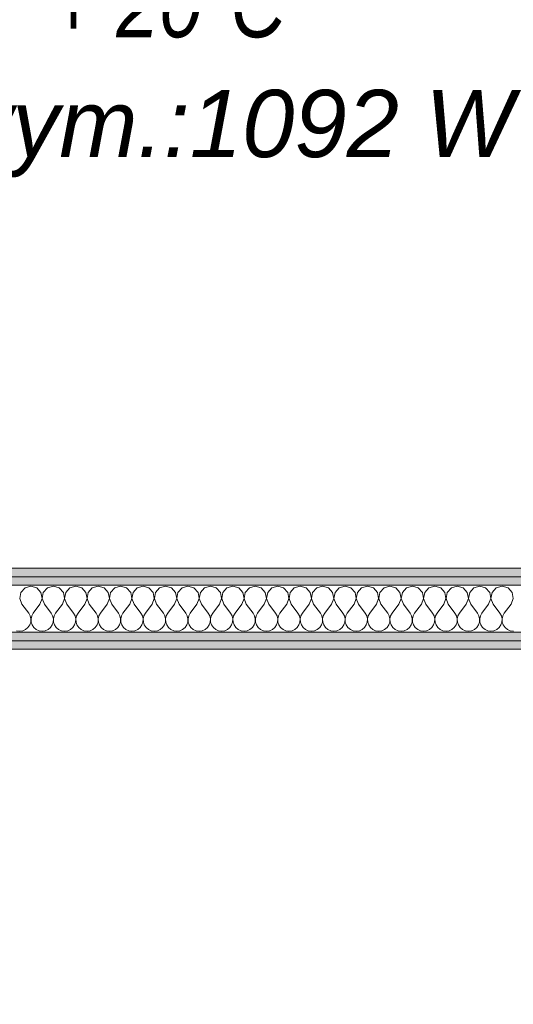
# Model space of a CAD drawing. Header units: millimetres. Extents: x 172139 to 266886, y 89525 to 138225.
# Tile 63 of 72: x 213133 to 213867, y 116559 to 118022. Entities that reach past the tile are written whole.
import ezdxf

# ---------------------------------------------------------------- set-up
doc = ezdxf.new("R2010")
doc.units = ezdxf.units.MM
doc.header["$MEASUREMENT"] = 0
for name, color, linetype, lineweight in [('CO TRASA MODERNIZACJA.O.-TRASA_MODERNIZACJA_Nr_pióra__1', 7, 'Continuous', 13), ('ROZBUDOWA_NOWE_DZIAŁOWE_Nr_pióra__47', 7, 'Continuous', 15), ('STREFA_NOWE_POM_Nr_pióra__121', 255, 'Continuous', 0)]:
    doc.layers.add(name, color=color, linetype=linetype, lineweight=lineweight)
doc.layers.add('ROZBUDOWA_NOWE_DZIAŁOWE', color=7, linetype='Continuous')
for name, color, linetype, lineweight, true_color in [('ROZBUDOWA_NOWE_DZIAŁOWE_Nr_pióra__24', 7, 'Continuous', 15, 0x029e21), ('ROZBUDOWA_NOWE_DZIAŁOWE_Nr_pióra__4', 7, 'Continuous', 13, 0x029e21), ('ROZBUDOWA_NOWE_DZIAŁOWE_Nr_pióra__67', 7, 'Continuous', 13, 0x6a6a6a)]:
    doc.layers.add(name, color=color, linetype=linetype, lineweight=lineweight, true_color=true_color)
doc.styles.add('GENERATED_STYLE_3', font='txt')
pattern_1 = [(0, (0, 0), (0, 37.5), [0, -37.5])]

# ---------------------------------------------------------------- blocks, each defined once
blk = doc.blocks.new('*X465')
at = {"layer": 'ROZBUDOWA_NOWE_DZIAŁOWE_Nr_pióra__4', "linetype": 'Continuous'}
for p, q in [((213141.2, 117177.6), (213135.1, 117170.9)), ((213150, 117180.1), (213141.2, 117177.6)), ((213158.8, 117177.6), (213150, 117180.1)), ((213164.9, 117170.9), (213158.8, 117177.6)), ((213174.6, 117177.6), (213168.4, 117170.9)), ((213183.3, 117180.1), (213174.6, 117177.6)), ((213192.1, 117177.6), (213183.3, 117180.1)), ((213198.2, 117170.9), (213192.1, 117177.6)), ((213207.9, 117177.6), (213201.8, 117170.9)), ((213216.7, 117180.1), (213207.9, 117177.6)), ((213225.4, 117177.6), (213216.7, 117180.1)), ((213231.6, 117170.9), (213225.4, 117177.6)), ((213241.2, 117177.6), (213235.1, 117170.9)), ((213250, 117180.1), (213241.2, 117177.6)), ((213258.8, 117177.6), (213250, 117180.1)), ((213264.9, 117170.9), (213258.8, 117177.6)), ((213274.6, 117177.6), (213268.4, 117170.9)), ((213283.3, 117180.1), (213274.6, 117177.6)), ((213292.1, 117177.6), (213283.3, 117180.1)), ((213298.2, 117170.9), (213292.1, 117177.6)), ((213307.9, 117177.6), (213301.8, 117170.9)), ((213316.7, 117180.1), (213307.9, 117177.6)), ((213325.4, 117177.6), (213316.7, 117180.1)), ((213331.6, 117170.9), (213325.4, 117177.6)), ((213341.2, 117177.6), (213335.1, 117170.9)), ((213350, 117180.1), (213341.2, 117177.6)), ((213358.8, 117177.6), (213350, 117180.1)), ((213364.9, 117170.9), (213358.8, 117177.6)), ((213374.6, 117177.6), (213368.4, 117170.9)), ((213383.3, 117180.1), (213374.6, 117177.6)), ((213392.1, 117177.6), (213383.3, 117180.1)), ((213398.2, 117170.9), (213392.1, 117177.6)), ((213407.9, 117177.6), (213401.8, 117170.9)), ((213416.7, 117180.1), (213407.9, 117177.6)), ((213425.4, 117177.6), (213416.7, 117180.1)), ((213431.6, 117170.9), (213425.4, 117177.6)), ((213441.2, 117177.6), (213435.1, 117170.9)), ((213450, 117180.1), (213441.2, 117177.6)), ((213458.8, 117177.6), (213450, 117180.1)), ((213464.9, 117170.9), (213458.8, 117177.6)), ((213474.6, 117177.6), (213468.4, 117170.9)), ((213483.3, 117180.1), (213474.6, 117177.6)), ((213492.1, 117177.6), (213483.3, 117180.1)), ((213498.2, 117170.9), (213492.1, 117177.6)), ((213507.9, 117177.6), (213501.8, 117170.9)), ((213516.7, 117180.1), (213507.9, 117177.6)), ((213525.4, 117177.6), (213516.7, 117180.1)), ((213531.6, 117170.9), (213525.4, 117177.6)), ((213541.2, 117177.6), (213535.1, 117170.9)), ((213550, 117180.1), (213541.2, 117177.6)), ((213558.8, 117177.6), (213550, 117180.1)), ((213564.9, 117170.9), (213558.8, 117177.6)), ((213574.6, 117177.6), (213568.4, 117170.9)), ((213583.3, 117180.1), (213574.6, 117177.6)), ((213592.1, 117177.6), (213583.3, 117180.1)), ((213598.2, 117170.9), (213592.1, 117177.6)), ((213607.9, 117177.6), (213601.8, 117170.9)), ((213616.7, 117180.1), (213607.9, 117177.6)), ((213625.4, 117177.6), (213616.7, 117180.1)), ((213631.6, 117170.9), (213625.4, 117177.6)), ((213641.2, 117177.6), (213635.1, 117170.9)), ((213650, 117180.1), (213641.2, 117177.6)), ((213658.8, 117177.6), (213650, 117180.1)), ((213664.9, 117170.9), (213658.8, 117177.6)), ((213674.6, 117177.6), (213668.4, 117170.9)), ((213683.3, 117180.1), (213674.6, 117177.6)), ((213692.1, 117177.6), (213683.3, 117180.1)), ((213698.2, 117170.9), (213692.1, 117177.6)), ((213707.9, 117177.6), (213701.8, 117170.9)), ((213716.7, 117180.1), (213707.9, 117177.6)), ((213725.4, 117177.6), (213716.7, 117180.1)), ((213731.6, 117170.9), (213725.4, 117177.6)), ((213741.2, 117177.6), (213735.1, 117170.9)), ((213750, 117180.1), (213741.2, 117177.6)), ((213758.8, 117177.6), (213750, 117180.1)), ((213764.9, 117170.9), (213758.8, 117177.6)), ((213774.6, 117177.6), (213768.4, 117170.9)), ((213783.3, 117180.1), (213774.6, 117177.6)), ((213792.1, 117177.6), (213783.3, 117180.1)), ((213798.2, 117170.9), (213792.1, 117177.6)), ((213807.9, 117177.6), (213801.8, 117170.9)), ((213816.7, 117180.1), (213807.9, 117177.6)), ((213825.4, 117177.6), (213816.7, 117180.1)), ((213831.6, 117170.9), (213825.4, 117177.6)), ((213841.2, 117177.6), (213835.1, 117170.9)), ((213850, 117180.1), (213841.2, 117177.6)), ((213858.8, 117177.6), (213850, 117180.1)), ((213864.9, 117170.9), (213858.8, 117177.6)), ((213135.1, 117170.9), (213133.4, 117161.9)), ((213133.4, 117161.9), (213136.7, 117153.4)), ((213163.3, 117153.4), (213166.6, 117161.9)), ((213166.6, 117161.9), (213164.9, 117170.9)), ((213168.4, 117170.9), (213166.7, 117161.9)), ((213166.7, 117161.9), (213170, 117153.4)), ((213196.7, 117153.4), (213199.9, 117161.9)), ((213199.9, 117161.9), (213198.2, 117170.9)), ((213201.8, 117170.9), (213200.1, 117161.9)), ((213200.1, 117161.9), (213203.3, 117153.4)), ((213230, 117153.4), (213233.3, 117161.9)), ((213233.3, 117161.9), (213231.6, 117170.9)), ((213235.1, 117170.9), (213233.4, 117161.9)), ((213233.4, 117161.9), (213236.7, 117153.4)), ((213263.3, 117153.4), (213266.6, 117161.9)), ((213266.6, 117161.9), (213264.9, 117170.9)), ((213268.4, 117170.9), (213266.7, 117161.9)), ((213266.7, 117161.9), (213270, 117153.4)), ((213296.7, 117153.4), (213299.9, 117161.9)), ((213299.9, 117161.9), (213298.2, 117170.9)), ((213301.8, 117170.9), (213300.1, 117161.9)), ((213300.1, 117161.9), (213303.3, 117153.4)), ((213330, 117153.4), (213333.3, 117161.9)), ((213333.3, 117161.9), (213331.6, 117170.9)), ((213335.1, 117170.9), (213333.4, 117161.9)), ((213333.4, 117161.9), (213336.7, 117153.4)), ((213363.3, 117153.4), (213366.6, 117161.9)), ((213366.6, 117161.9), (213364.9, 117170.9)), ((213368.4, 117170.9), (213366.7, 117161.9)), ((213366.7, 117161.9), (213370, 117153.4)), ((213396.7, 117153.4), (213399.9, 117161.9)), ((213399.9, 117161.9), (213398.2, 117170.9)), ((213401.8, 117170.9), (213400.1, 117161.9)), ((213400.1, 117161.9), (213403.3, 117153.4)), ((213430, 117153.4), (213433.3, 117161.9)), ((213433.3, 117161.9), (213431.6, 117170.9)), ((213435.1, 117170.9), (213433.4, 117161.9)), ((213433.4, 117161.9), (213436.7, 117153.4)), ((213463.3, 117153.4), (213466.6, 117161.9)), ((213466.6, 117161.9), (213464.9, 117170.9)), ((213468.4, 117170.9), (213466.7, 117161.9)), ((213466.7, 117161.9), (213470, 117153.4)), ((213496.7, 117153.4), (213499.9, 117161.9)), ((213499.9, 117161.9), (213498.2, 117170.9)), ((213501.8, 117170.9), (213500.1, 117161.9)), ((213500.1, 117161.9), (213503.3, 117153.4)), ((213530, 117153.4), (213533.3, 117161.9)), ((213533.3, 117161.9), (213531.6, 117170.9)), ((213535.1, 117170.9), (213533.4, 117161.9)), ((213533.4, 117161.9), (213536.7, 117153.4)), ((213563.3, 117153.4), (213566.6, 117161.9)), ((213566.6, 117161.9), (213564.9, 117170.9)), ((213568.4, 117170.9), (213566.7, 117161.9)), ((213566.7, 117161.9), (213570, 117153.4)), ((213596.7, 117153.4), (213599.9, 117161.9)), ((213599.9, 117161.9), (213598.2, 117170.9)), ((213601.8, 117170.9), (213600.1, 117161.9)), ((213600.1, 117161.9), (213603.3, 117153.4)), ((213630, 117153.4), (213633.3, 117161.9)), ((213633.3, 117161.9), (213631.6, 117170.9)), ((213635.1, 117170.9), (213633.4, 117161.9)), ((213633.4, 117161.9), (213636.7, 117153.4)), ((213663.3, 117153.4), (213666.6, 117161.9)), ((213666.6, 117161.9), (213664.9, 117170.9)), ((213668.4, 117170.9), (213666.7, 117161.9)), ((213666.7, 117161.9), (213670, 117153.4)), ((213696.7, 117153.4), (213699.9, 117161.9)), ((213699.9, 117161.9), (213698.2, 117170.9)), ((213701.8, 117170.9), (213700.1, 117161.9)), ((213700.1, 117161.9), (213703.3, 117153.4)), ((213730, 117153.4), (213733.3, 117161.9)), ((213733.3, 117161.9), (213731.6, 117170.9)), ((213735.1, 117170.9), (213733.4, 117161.9)), ((213733.4, 117161.9), (213736.7, 117153.4)), ((213763.3, 117153.4), (213766.6, 117161.9)), ((213766.6, 117161.9), (213764.9, 117170.9)), ((213768.4, 117170.9), (213766.7, 117161.9)), ((213766.7, 117161.9), (213770, 117153.4)), ((213796.7, 117153.4), (213799.9, 117161.9)), ((213799.9, 117161.9), (213798.2, 117170.9)), ((213801.8, 117170.9), (213800.1, 117161.9)), ((213800.1, 117161.9), (213803.3, 117153.4)), ((213830, 117153.4), (213833.3, 117161.9)), ((213833.3, 117161.9), (213831.6, 117170.9)), ((213835.1, 117170.9), (213833.4, 117161.9)), ((213833.4, 117161.9), (213836.7, 117153.4)), ((213863.3, 117153.4), (213866.6, 117161.9)), ((213866.6, 117161.9), (213864.9, 117170.9)), ((213136.7, 117153.4), (213146.7, 117140.1)), ((213163.3, 117153.4), (213153.3, 117140.1)), ((213170, 117153.4), (213180, 117140.1)), ((213196.7, 117153.4), (213186.7, 117140.1)), ((213203.3, 117153.4), (213213.3, 117140.1)), ((213230, 117153.4), (213220, 117140.1)), ((213236.7, 117153.4), (213246.7, 117140.1)), ((213263.3, 117153.4), (213253.3, 117140.1)), ((213270, 117153.4), (213280, 117140.1)), ((213296.7, 117153.4), (213286.7, 117140.1)), ((213303.3, 117153.4), (213313.3, 117140.1)), ((213330, 117153.4), (213320, 117140.1)), ((213336.7, 117153.4), (213346.7, 117140.1)), ((213363.3, 117153.4), (213353.3, 117140.1)), ((213370, 117153.4), (213380, 117140.1)), ((213396.7, 117153.4), (213386.7, 117140.1)), ((213403.3, 117153.4), (213413.3, 117140.1)), ((213430, 117153.4), (213420, 117140.1)), ((213436.7, 117153.4), (213446.7, 117140.1)), ((213463.3, 117153.4), (213453.3, 117140.1)), ((213470, 117153.4), (213480, 117140.1)), ((213496.7, 117153.4), (213486.7, 117140.1)), ((213503.3, 117153.4), (213513.3, 117140.1)), ((213530, 117153.4), (213520, 117140.1)), ((213536.7, 117153.4), (213546.7, 117140.1)), ((213563.3, 117153.4), (213553.3, 117140.1)), ((213570, 117153.4), (213580, 117140.1)), ((213596.7, 117153.4), (213586.7, 117140.1)), ((213603.3, 117153.4), (213613.3, 117140.1)), ((213630, 117153.4), (213620, 117140.1)), ((213636.7, 117153.4), (213646.7, 117140.1)), ((213663.3, 117153.4), (213653.3, 117140.1)), ((213670, 117153.4), (213680, 117140.1)), ((213696.7, 117153.4), (213686.7, 117140.1)), ((213703.3, 117153.4), (213713.3, 117140.1)), ((213730, 117153.4), (213720, 117140.1)), ((213736.7, 117153.4), (213746.7, 117140.1)), ((213763.3, 117153.4), (213753.3, 117140.1)), ((213770, 117153.4), (213780, 117140.1)), ((213796.7, 117153.4), (213786.7, 117140.1)), ((213803.3, 117153.4), (213813.3, 117140.1)), ((213830, 117153.4), (213820, 117140.1)), ((213836.7, 117153.4), (213846.7, 117140.1)), ((213863.3, 117153.4), (213853.3, 117140.1)), ((213148.9, 117136.1), (213146.7, 117140.1)), ((213149.9, 117131.6), (213148.9, 117136.1)), ((213149.7, 117127), (213149.9, 117131.6)), ((213151.1, 117136.1), (213150.1, 117131.6)), ((213150.1, 117131.6), (213150.3, 117127)), ((213153.3, 117140.1), (213151.1, 117136.1)), ((213182.2, 117136.1), (213180, 117140.1)), ((213183.3, 117131.6), (213182.2, 117136.1)), ((213183, 117127), (213183.3, 117131.6)), ((213184.4, 117136.1), (213183.4, 117131.6)), ((213183.4, 117131.6), (213183.6, 117127)), ((213186.7, 117140.1), (213184.4, 117136.1)), ((213215.6, 117136.1), (213213.3, 117140.1)), ((213216.6, 117131.6), (213215.6, 117136.1)), ((213216.4, 117127), (213216.6, 117131.6)), ((213217.8, 117136.1), (213216.7, 117131.6)), ((213216.7, 117131.6), (213217, 117127)), ((213220, 117140.1), (213217.8, 117136.1)), ((213248.9, 117136.1), (213246.7, 117140.1)), ((213249.9, 117131.6), (213248.9, 117136.1)), ((213249.7, 117127), (213249.9, 117131.6)), ((213251.1, 117136.1), (213250.1, 117131.6)), ((213250.1, 117131.6), (213250.3, 117127)), ((213253.3, 117140.1), (213251.1, 117136.1)), ((213282.2, 117136.1), (213280, 117140.1)), ((213283.3, 117131.6), (213282.2, 117136.1)), ((213283, 117127), (213283.3, 117131.6)), ((213284.4, 117136.1), (213283.4, 117131.6)), ((213283.4, 117131.6), (213283.6, 117127)), ((213286.7, 117140.1), (213284.4, 117136.1)), ((213315.6, 117136.1), (213313.3, 117140.1)), ((213316.6, 117131.6), (213315.6, 117136.1)), ((213316.4, 117127), (213316.6, 117131.6)), ((213317.8, 117136.1), (213316.7, 117131.6)), ((213316.7, 117131.6), (213317, 117127)), ((213320, 117140.1), (213317.8, 117136.1)), ((213348.9, 117136.1), (213346.7, 117140.1)), ((213349.9, 117131.6), (213348.9, 117136.1)), ((213349.7, 117127), (213349.9, 117131.6)), ((213351.1, 117136.1), (213350.1, 117131.6)), ((213350.1, 117131.6), (213350.3, 117127)), ((213353.3, 117140.1), (213351.1, 117136.1)), ((213382.2, 117136.1), (213380, 117140.1)), ((213383.3, 117131.6), (213382.2, 117136.1)), ((213383, 117127), (213383.3, 117131.6)), ((213384.4, 117136.1), (213383.4, 117131.6)), ((213383.4, 117131.6), (213383.6, 117127)), ((213386.7, 117140.1), (213384.4, 117136.1)), ((213415.6, 117136.1), (213413.3, 117140.1)), ((213416.6, 117131.6), (213415.6, 117136.1)), ((213416.4, 117127), (213416.6, 117131.6)), ((213417.8, 117136.1), (213416.7, 117131.6)), ((213416.7, 117131.6), (213417, 117127)), ((213420, 117140.1), (213417.8, 117136.1)), ((213448.9, 117136.1), (213446.7, 117140.1)), ((213449.9, 117131.6), (213448.9, 117136.1)), ((213449.7, 117127), (213449.9, 117131.6)), ((213451.1, 117136.1), (213450.1, 117131.6)), ((213450.1, 117131.6), (213450.3, 117127)), ((213453.3, 117140.1), (213451.1, 117136.1)), ((213482.2, 117136.1), (213480, 117140.1)), ((213483.3, 117131.6), (213482.2, 117136.1)), ((213483, 117127), (213483.3, 117131.6)), ((213484.4, 117136.1), (213483.4, 117131.6)), ((213483.4, 117131.6), (213483.6, 117127)), ((213486.7, 117140.1), (213484.4, 117136.1)), ((213515.6, 117136.1), (213513.3, 117140.1)), ((213516.6, 117131.6), (213515.6, 117136.1)), ((213516.4, 117127), (213516.6, 117131.6)), ((213517.8, 117136.1), (213516.7, 117131.6)), ((213516.7, 117131.6), (213517, 117127)), ((213520, 117140.1), (213517.8, 117136.1)), ((213548.9, 117136.1), (213546.7, 117140.1)), ((213549.9, 117131.6), (213548.9, 117136.1)), ((213549.7, 117127), (213549.9, 117131.6)), ((213551.1, 117136.1), (213550.1, 117131.6)), ((213550.1, 117131.6), (213550.3, 117127)), ((213553.3, 117140.1), (213551.1, 117136.1)), ((213582.2, 117136.1), (213580, 117140.1)), ((213583.3, 117131.6), (213582.2, 117136.1)), ((213583, 117127), (213583.3, 117131.6)), ((213584.4, 117136.1), (213583.4, 117131.6)), ((213583.4, 117131.6), (213583.6, 117127)), ((213586.7, 117140.1), (213584.4, 117136.1)), ((213615.6, 117136.1), (213613.3, 117140.1)), ((213616.6, 117131.6), (213615.6, 117136.1)), ((213616.4, 117127), (213616.6, 117131.6)), ((213617.8, 117136.1), (213616.7, 117131.6)), ((213616.7, 117131.6), (213617, 117127)), ((213620, 117140.1), (213617.8, 117136.1)), ((213648.9, 117136.1), (213646.7, 117140.1)), ((213649.9, 117131.6), (213648.9, 117136.1)), ((213649.7, 117127), (213649.9, 117131.6)), ((213651.1, 117136.1), (213650.1, 117131.6)), ((213650.1, 117131.6), (213650.3, 117127)), ((213653.3, 117140.1), (213651.1, 117136.1)), ((213682.2, 117136.1), (213680, 117140.1)), ((213683.3, 117131.6), (213682.2, 117136.1)), ((213683, 117127), (213683.3, 117131.6)), ((213684.4, 117136.1), (213683.4, 117131.6)), ((213683.4, 117131.6), (213683.6, 117127)), ((213686.7, 117140.1), (213684.4, 117136.1)), ((213715.6, 117136.1), (213713.3, 117140.1)), ((213716.6, 117131.6), (213715.6, 117136.1)), ((213716.4, 117127), (213716.6, 117131.6)), ((213717.8, 117136.1), (213716.7, 117131.6)), ((213716.7, 117131.6), (213717, 117127)), ((213720, 117140.1), (213717.8, 117136.1)), ((213748.9, 117136.1), (213746.7, 117140.1)), ((213749.9, 117131.6), (213748.9, 117136.1)), ((213749.7, 117127), (213749.9, 117131.6)), ((213751.1, 117136.1), (213750.1, 117131.6)), ((213750.1, 117131.6), (213750.3, 117127)), ((213753.3, 117140.1), (213751.1, 117136.1)), ((213782.2, 117136.1), (213780, 117140.1)), ((213783.3, 117131.6), (213782.2, 117136.1)), ((213783, 117127), (213783.3, 117131.6)), ((213784.4, 117136.1), (213783.4, 117131.6)), ((213783.4, 117131.6), (213783.6, 117127)), ((213786.7, 117140.1), (213784.4, 117136.1)), ((213815.6, 117136.1), (213813.3, 117140.1)), ((213816.6, 117131.6), (213815.6, 117136.1)), ((213816.4, 117127), (213816.6, 117131.6)), ((213817.8, 117136.1), (213816.7, 117131.6)), ((213816.7, 117131.6), (213817, 117127)), ((213820, 117140.1), (213817.8, 117136.1)), ((213848.9, 117136.1), (213846.7, 117140.1)), ((213849.9, 117131.6), (213848.9, 117136.1)), ((213849.7, 117127), (213849.9, 117131.6)), ((213851.1, 117136.1), (213850.1, 117131.6)), ((213850.1, 117131.6), (213850.3, 117127)), ((213853.3, 117140.1), (213851.1, 117136.1)), ((213137.9, 117114.1), (213142.1, 117115.9)), ((213142.1, 117115.9), (213145.6, 117118.9)), ((213145.6, 117118.9), (213148.2, 117122.6)), ((213148.2, 117122.6), (213149.7, 117127)), ((213150.3, 117127), (213151.8, 117122.6)), ((213151.8, 117122.6), (213154.4, 117118.9)), ((213154.4, 117118.9), (213157.9, 117115.9)), ((213157.9, 117115.9), (213162.1, 117114.1)), ((213171.2, 117114.1), (213175.4, 117115.9)), ((213175.4, 117115.9), (213179, 117118.9)), ((213179, 117118.9), (213181.6, 117122.6)), ((213181.6, 117122.6), (213183, 117127)), ((213183.6, 117127), (213185.1, 117122.6)), ((213185.1, 117122.6), (213187.7, 117118.9)), ((213187.7, 117118.9), (213191.2, 117115.9)), ((213191.2, 117115.9), (213195.4, 117114.1)), ((213204.6, 117114.1), (213208.8, 117115.9)), ((213208.8, 117115.9), (213212.3, 117118.9)), ((213212.3, 117118.9), (213214.9, 117122.6)), ((213214.9, 117122.6), (213216.4, 117127)), ((213217, 117127), (213218.4, 117122.6)), ((213218.4, 117122.6), (213221, 117118.9)), ((213221, 117118.9), (213224.6, 117115.9)), ((213224.6, 117115.9), (213228.8, 117114.1)), ((213237.9, 117114.1), (213242.1, 117115.9)), ((213242.1, 117115.9), (213245.6, 117118.9)), ((213245.6, 117118.9), (213248.2, 117122.6)), ((213248.2, 117122.6), (213249.7, 117127)), ((213250.3, 117127), (213251.8, 117122.6)), ((213251.8, 117122.6), (213254.4, 117118.9)), ((213254.4, 117118.9), (213257.9, 117115.9)), ((213257.9, 117115.9), (213262.1, 117114.1)), ((213271.2, 117114.1), (213275.4, 117115.9)), ((213275.4, 117115.9), (213279, 117118.9)), ((213279, 117118.9), (213281.6, 117122.6)), ((213281.6, 117122.6), (213283, 117127)), ((213283.6, 117127), (213285.1, 117122.6)), ((213285.1, 117122.6), (213287.7, 117118.9)), ((213287.7, 117118.9), (213291.2, 117115.9)), ((213291.2, 117115.9), (213295.4, 117114.1)), ((213304.6, 117114.1), (213308.8, 117115.9)), ((213308.8, 117115.9), (213312.3, 117118.9)), ((213312.3, 117118.9), (213314.9, 117122.6)), ((213314.9, 117122.6), (213316.4, 117127)), ((213317, 117127), (213318.4, 117122.6)), ((213318.4, 117122.6), (213321, 117118.9)), ((213321, 117118.9), (213324.6, 117115.9)), ((213324.6, 117115.9), (213328.8, 117114.1)), ((213337.9, 117114.1), (213342.1, 117115.9)), ((213342.1, 117115.9), (213345.6, 117118.9)), ((213345.6, 117118.9), (213348.2, 117122.6)), ((213348.2, 117122.6), (213349.7, 117127)), ((213350.3, 117127), (213351.8, 117122.6)), ((213351.8, 117122.6), (213354.4, 117118.9)), ((213354.4, 117118.9), (213357.9, 117115.9)), ((213357.9, 117115.9), (213362.1, 117114.1)), ((213371.2, 117114.1), (213375.4, 117115.9)), ((213375.4, 117115.9), (213379, 117118.9)), ((213379, 117118.9), (213381.6, 117122.6)), ((213381.6, 117122.6), (213383, 117127)), ((213383.6, 117127), (213385.1, 117122.6)), ((213385.1, 117122.6), (213387.7, 117118.9)), ((213387.7, 117118.9), (213391.2, 117115.9)), ((213391.2, 117115.9), (213395.4, 117114.1)), ((213404.6, 117114.1), (213408.8, 117115.9)), ((213408.8, 117115.9), (213412.3, 117118.9)), ((213412.3, 117118.9), (213414.9, 117122.6)), ((213414.9, 117122.6), (213416.4, 117127)), ((213417, 117127), (213418.4, 117122.6)), ((213418.4, 117122.6), (213421, 117118.9)), ((213421, 117118.9), (213424.6, 117115.9)), ((213424.6, 117115.9), (213428.8, 117114.1)), ((213437.9, 117114.1), (213442.1, 117115.9)), ((213442.1, 117115.9), (213445.6, 117118.9)), ((213445.6, 117118.9), (213448.2, 117122.6)), ((213448.2, 117122.6), (213449.7, 117127)), ((213450.3, 117127), (213451.8, 117122.6)), ((213451.8, 117122.6), (213454.4, 117118.9)), ((213454.4, 117118.9), (213457.9, 117115.9)), ((213457.9, 117115.9), (213462.1, 117114.1)), ((213471.2, 117114.1), (213475.4, 117115.9)), ((213475.4, 117115.9), (213479, 117118.9)), ((213479, 117118.9), (213481.6, 117122.6)), ((213481.6, 117122.6), (213483, 117127)), ((213483.6, 117127), (213485.1, 117122.6)), ((213485.1, 117122.6), (213487.7, 117118.9)), ((213487.7, 117118.9), (213491.2, 117115.9)), ((213491.2, 117115.9), (213495.4, 117114.1)), ((213504.6, 117114.1), (213508.8, 117115.9)), ((213508.8, 117115.9), (213512.3, 117118.9)), ((213512.3, 117118.9), (213514.9, 117122.6)), ((213514.9, 117122.6), (213516.4, 117127)), ((213517, 117127), (213518.4, 117122.6)), ((213518.4, 117122.6), (213521, 117118.9)), ((213521, 117118.9), (213524.6, 117115.9)), ((213524.6, 117115.9), (213528.8, 117114.1)), ((213537.9, 117114.1), (213542.1, 117115.9)), ((213542.1, 117115.9), (213545.6, 117118.9)), ((213545.6, 117118.9), (213548.2, 117122.6)), ((213548.2, 117122.6), (213549.7, 117127)), ((213550.3, 117127), (213551.8, 117122.6)), ((213551.8, 117122.6), (213554.4, 117118.9)), ((213554.4, 117118.9), (213557.9, 117115.9)), ((213557.9, 117115.9), (213562.1, 117114.1)), ((213571.2, 117114.1), (213575.4, 117115.9)), ((213575.4, 117115.9), (213579, 117118.9)), ((213579, 117118.9), (213581.6, 117122.6)), ((213581.6, 117122.6), (213583, 117127)), ((213583.6, 117127), (213585.1, 117122.6)), ((213585.1, 117122.6), (213587.7, 117118.9)), ((213587.7, 117118.9), (213591.2, 117115.9)), ((213591.2, 117115.9), (213595.4, 117114.1)), ((213604.6, 117114.1), (213608.8, 117115.9)), ((213608.8, 117115.9), (213612.3, 117118.9)), ((213612.3, 117118.9), (213614.9, 117122.6)), ((213614.9, 117122.6), (213616.4, 117127)), ((213617, 117127), (213618.4, 117122.6)), ((213618.4, 117122.6), (213621, 117118.9)), ((213621, 117118.9), (213624.6, 117115.9)), ((213624.6, 117115.9), (213628.8, 117114.1)), ((213637.9, 117114.1), (213642.1, 117115.9)), ((213642.1, 117115.9), (213645.6, 117118.9)), ((213645.6, 117118.9), (213648.2, 117122.6)), ((213648.2, 117122.6), (213649.7, 117127)), ((213650.3, 117127), (213651.8, 117122.6)), ((213651.8, 117122.6), (213654.4, 117118.9)), ((213654.4, 117118.9), (213657.9, 117115.9)), ((213657.9, 117115.9), (213662.1, 117114.1)), ((213671.2, 117114.1), (213675.4, 117115.9)), ((213675.4, 117115.9), (213679, 117118.9)), ((213679, 117118.9), (213681.6, 117122.6)), ((213681.6, 117122.6), (213683, 117127)), ((213683.6, 117127), (213685.1, 117122.6)), ((213685.1, 117122.6), (213687.7, 117118.9)), ((213687.7, 117118.9), (213691.2, 117115.9)), ((213691.2, 117115.9), (213695.4, 117114.1)), ((213704.6, 117114.1), (213708.8, 117115.9)), ((213708.8, 117115.9), (213712.3, 117118.9)), ((213712.3, 117118.9), (213714.9, 117122.6)), ((213714.9, 117122.6), (213716.4, 117127)), ((213717, 117127), (213718.4, 117122.6)), ((213718.4, 117122.6), (213721, 117118.9)), ((213721, 117118.9), (213724.6, 117115.9)), ((213724.6, 117115.9), (213728.8, 117114.1)), ((213737.9, 117114.1), (213742.1, 117115.9)), ((213742.1, 117115.9), (213745.6, 117118.9)), ((213745.6, 117118.9), (213748.2, 117122.6)), ((213748.2, 117122.6), (213749.7, 117127)), ((213750.3, 117127), (213751.8, 117122.6)), ((213751.8, 117122.6), (213754.4, 117118.9)), ((213754.4, 117118.9), (213757.9, 117115.9)), ((213757.9, 117115.9), (213762.1, 117114.1)), ((213771.2, 117114.1), (213775.4, 117115.9)), ((213775.4, 117115.9), (213779, 117118.9)), ((213779, 117118.9), (213781.6, 117122.6)), ((213781.6, 117122.6), (213783, 117127)), ((213783.6, 117127), (213785.1, 117122.6)), ((213785.1, 117122.6), (213787.7, 117118.9)), ((213787.7, 117118.9), (213791.2, 117115.9)), ((213791.2, 117115.9), (213795.4, 117114.1)), ((213804.6, 117114.1), (213808.8, 117115.9)), ((213808.8, 117115.9), (213812.3, 117118.9)), ((213812.3, 117118.9), (213814.9, 117122.6)), ((213814.9, 117122.6), (213816.4, 117127)), ((213817, 117127), (213818.4, 117122.6)), ((213818.4, 117122.6), (213821, 117118.9)), ((213821, 117118.9), (213824.6, 117115.9)), ((213824.6, 117115.9), (213828.8, 117114.1)), ((213837.9, 117114.1), (213842.1, 117115.9)), ((213842.1, 117115.9), (213845.6, 117118.9)), ((213845.6, 117118.9), (213848.2, 117122.6)), ((213848.2, 117122.6), (213849.7, 117127)), ((213850.3, 117127), (213851.8, 117122.6)), ((213851.8, 117122.6), (213854.4, 117118.9)), ((213854.4, 117118.9), (213857.9, 117115.9)), ((213857.9, 117115.9), (213862.1, 117114.1)), ((213128.8, 117114.1), (213133.3, 117113.4)), ((213133.3, 117113.4), (213137.9, 117114.1)), ((213162.1, 117114.1), (213166.7, 117113.4)), ((213166.7, 117113.4), (213171.2, 117114.1)), ((213195.4, 117114.1), (213200, 117113.4)), ((213200, 117113.4), (213204.6, 117114.1)), ((213228.8, 117114.1), (213233.3, 117113.4)), ((213233.3, 117113.4), (213237.9, 117114.1)), ((213262.1, 117114.1), (213266.7, 117113.4)), ((213266.7, 117113.4), (213271.2, 117114.1)), ((213295.4, 117114.1), (213300, 117113.4)), ((213300, 117113.4), (213304.6, 117114.1)), ((213328.8, 117114.1), (213333.3, 117113.4)), ((213333.3, 117113.4), (213337.9, 117114.1)), ((213362.1, 117114.1), (213366.7, 117113.4)), ((213366.7, 117113.4), (213371.2, 117114.1)), ((213395.4, 117114.1), (213400, 117113.4)), ((213400, 117113.4), (213404.6, 117114.1)), ((213428.8, 117114.1), (213433.3, 117113.4)), ((213433.3, 117113.4), (213437.9, 117114.1)), ((213462.1, 117114.1), (213466.7, 117113.4)), ((213466.7, 117113.4), (213471.2, 117114.1)), ((213495.4, 117114.1), (213500, 117113.4)), ((213500, 117113.4), (213504.6, 117114.1)), ((213528.8, 117114.1), (213533.3, 117113.4)), ((213533.3, 117113.4), (213537.9, 117114.1)), ((213562.1, 117114.1), (213566.7, 117113.4)), ((213566.7, 117113.4), (213571.2, 117114.1)), ((213595.4, 117114.1), (213600, 117113.4)), ((213600, 117113.4), (213604.6, 117114.1)), ((213628.8, 117114.1), (213633.3, 117113.4)), ((213633.3, 117113.4), (213637.9, 117114.1)), ((213662.1, 117114.1), (213666.7, 117113.4)), ((213666.7, 117113.4), (213671.2, 117114.1)), ((213695.4, 117114.1), (213700, 117113.4)), ((213700, 117113.4), (213704.6, 117114.1)), ((213728.8, 117114.1), (213733.3, 117113.4)), ((213733.3, 117113.4), (213737.9, 117114.1)), ((213762.1, 117114.1), (213766.7, 117113.4)), ((213766.7, 117113.4), (213771.2, 117114.1)), ((213795.4, 117114.1), (213800, 117113.4)), ((213800, 117113.4), (213804.6, 117114.1)), ((213828.8, 117114.1), (213833.3, 117113.4)), ((213833.3, 117113.4), (213837.9, 117114.1)), ((213862.1, 117114.1), (213866.7, 117113.4))]:
    blk.add_line(p, q, dxfattribs=at)
blk = doc.blocks.new('Ściana_124', base_point=(212316.5, 117206.8))
at = {"layer": 'ROZBUDOWA_NOWE_DZIAŁOWE_Nr_pióra__24', "linetype": 'Continuous'}
h = blk.add_hatch(dxfattribs=at)
h.set_pattern_fill('Gips', color=256, style=0, pattern_type=2)
h.set_pattern_definition(pattern_1)
h.paths.add_polyline_path([(216210.8, 117206.8), (212316.5, 117206.8), (212316.5, 117194.3), (216210.8, 117194.3)])
h = blk.add_hatch(dxfattribs=at)
h.set_pattern_fill('Gips', color=256, style=0, pattern_type=2)
h.set_pattern_definition(pattern_1)
h.paths.add_polyline_path([(216210.8, 117194.3), (212316.5, 117194.3), (212316.5, 117181.8), (216210.8, 117181.8)])
h = blk.add_hatch(dxfattribs=at)
h.set_pattern_fill('Gips', color=256, style=0, pattern_type=2)
h.set_pattern_definition(pattern_1)
h.paths.add_polyline_path([(212316.5, 117099.3), (216210.8, 117099.3), (216210.8, 117111.8), (212316.5, 117111.8)])
h = blk.add_hatch(dxfattribs=at)
h.set_pattern_fill('Gips', color=256, style=0, pattern_type=2)
h.set_pattern_definition(pattern_1)
h.paths.add_polyline_path([(212316.5, 117086.8), (216210.8, 117086.8), (216210.8, 117099.3), (212316.5, 117099.3)])
at = {"layer": 'ROZBUDOWA_NOWE_DZIAŁOWE_Nr_pióra__47', "linetype": 'Continuous', "flags": 128}
for points in [[(216210.8, 117206.8), (212316.5, 117206.8)], [(212316.5, 117086.8), (216210.8, 117086.8)]]:
    blk.add_lwpolyline(points, dxfattribs=at)
at = {"layer": 'ROZBUDOWA_NOWE_DZIAŁOWE_Nr_pióra__67', "linetype": 'Continuous'}
for p, q in [((216210.8, 117194.3), (212316.5, 117194.3)), ((216210.8, 117181.8), (212316.5, 117181.8)), ((212316.5, 117111.8), (216210.8, 117111.8)), ((212316.5, 117099.3), (216210.8, 117099.3))]:
    blk.add_line(p, q, dxfattribs=at)
at = {"layer": 'ROZBUDOWA_NOWE_DZIAŁOWE'}
blk.add_blockref('*X465', (0, 0), dxfattribs=at)

msp = doc.modelspace()

# ---------------------------------------------------------------- linework, layer by layer
at = {"layer": 'STREFA_NOWE_POM_Nr_pióra__121', "linetype": 'Continuous', "flags": 128}
for points in [[(216210.8, 119674.7), (216210.8, 121145.6), (212316.5, 121145.6), (212316.5, 117206.8), (216210.8, 117206.8)], [(216210.8, 117086.8), (212316.5, 117086.8), (212316.5, 115826.1), (212310.6, 115586.8), (214176.7, 115586.8), (215056.7, 115586.8), (215750.3, 115586.8), (216203.5, 115586.8), (216210.8, 115862.5)]]:
    msp.add_lwpolyline(points, close=True, dxfattribs=at)

# ---------------------------------------------------------------- block references
at = {"layer": 'ROZBUDOWA_NOWE_DZIAŁOWE'}
msp.add_blockref('Ściana_124', (212316.5, 117206.8), dxfattribs=at)

# ---------------------------------------------------------------- texts
at = {"layer": 'CO TRASA MODERNIZACJA.O.-TRASA_MODERNIZACJA_Nr_pióra__1', "linetype": 'Continuous', "insert": (213353.5, 118124.9), "char_height": 100, "attachment_point": 2, "line_spacing_factor": 1.068091, "style": 'GENERATED_STYLE_3'}
msp.add_mtext('\\A1;{\\fArial Narrow|b0|i1|c238|p34;+ 20\\fArial Narrow|b0|i1|c238|p34;\\A1{\\H.66x;\\S0^  ;}\\fArial Narrow|b0|i1|c238|p34;C \\P\\fArial Narrow|b0|i1|c238|p34; \\fArial|b0|i1|c238|p38;Ф wym.:1092 W}', dxfattribs=at)

doc.saveas('drawing.dxf')
